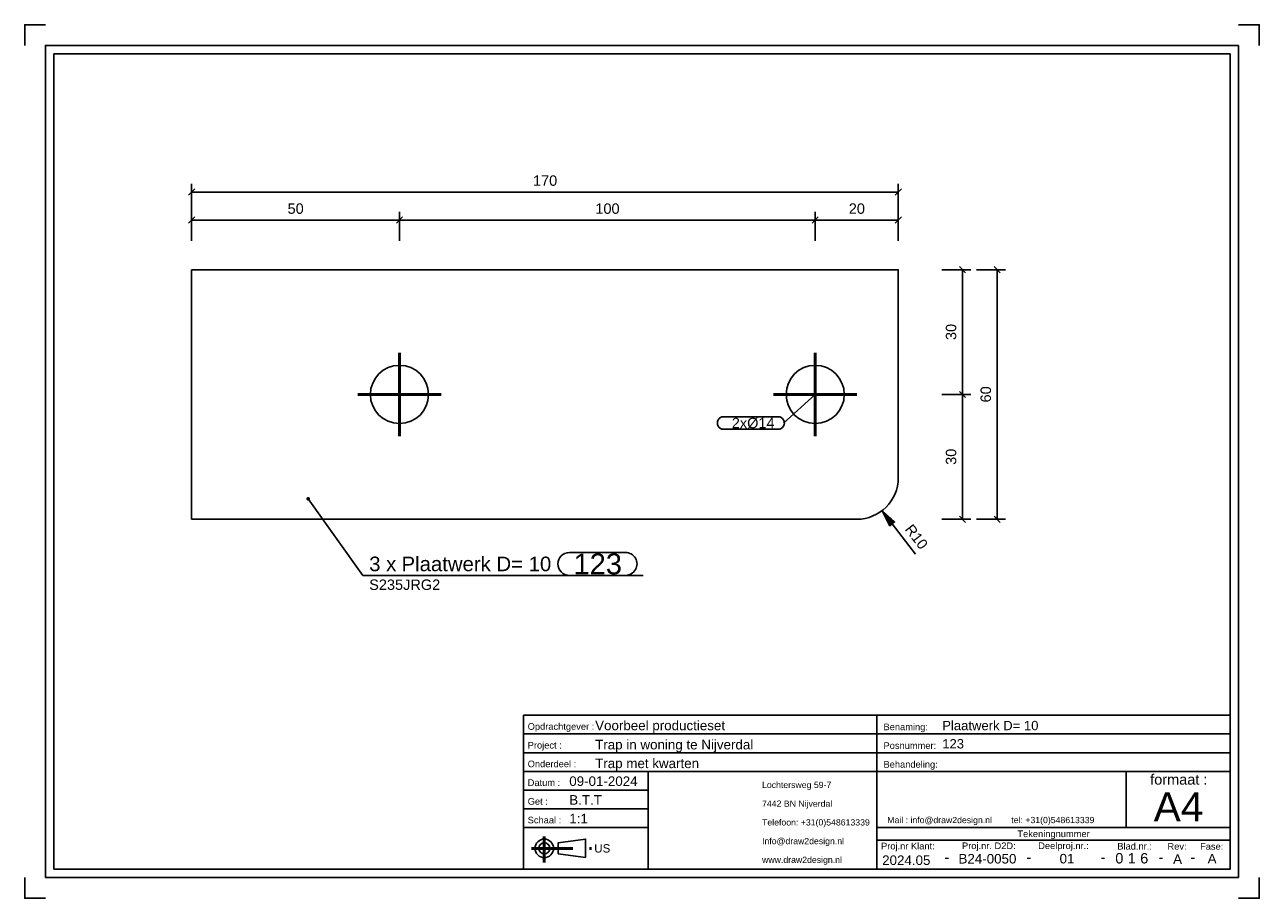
# Model space of a CAD drawing. Header units: millimetres. Extents: x 503 to 800, y -363 to -153.
import ezdxf
from ezdxf.enums import TextEntityAlignment as Align

# ---------------------------------------------------------------- set-up
doc = ezdxf.new("R2010")
doc.units = ezdxf.units.MM
doc.linetypes.add('STRICHPUNKT2', pattern=[18.5, 10, -4, 0.5, -4])
doc.layers.get('0').update_dxf_attribs({"linetype": 'CONTINUOUS'})
for name, color, linetype in [('DIM49', 4, 'CONTINUOUS'), ('TXT_ALL', 7, 'CONTINUOUS'), ('TXT_DIM49', 2, 'CONTINUOUS'), ('TXT_YELLOW', 2, 'CONTINUOUS')]:
    doc.layers.add(name, color=color, linetype=linetype)
doc.layers.add('LE_ALL', color=7, linetype='CONTINUOUS', lineweight=50)
doc.styles.add('ARIAL', font='arial.ttf')

# ---------------------------------------------------------------- blocks, each defined once
blk = doc.blocks.new('TFIELD_00004', base_point=(774.15, -340.94))
at = {"layer": 'TXT_YELLOW', "style": 'ARIAL'}
blk.add_text('A4', height=7, dxfattribs=at).set_placement((774.15, -340.94), align=Align.MIDDLE_LEFT)
blk = doc.blocks.new('FLEX_00003', base_point=(780.06, -345.94))
blk.add_blockref('TFIELD_00004', (774.15, -340.94))
blk = doc.blocks.new('TFIELD_00007', base_point=(710.06, -344.13))
at = {"layer": 'TXT_YELLOW', "style": 'ARIAL'}
blk.add_text('Mail : info@draw2design.nl        tel: +31(0)548613339', height=1.5, dxfattribs=at).set_placement((710.06, -344.13), align=Align.MIDDLE_LEFT)
blk = doc.blocks.new('FLEX_00006', base_point=(710.06, -345.37))
blk.add_blockref('TFIELD_00007', (710.06, -344.13))
blk = doc.blocks.new('DRAW2DESIGNLOGO_00005', base_point=(709.99, -342.45))
blk.add_blockref('FLEX_00006', (710.06, -345.37))
blk = doc.blocks.new('TFIELD_00011', base_point=(639.56, -350.94))
at = {"layer": 'TXT_YELLOW', "style": 'ARIAL'}
blk.add_text('US', height=2, dxfattribs=at).set_placement((639.56, -350.94), align=Align.MIDDLE_LEFT)
blk = doc.blocks.new('FLEX_00010', base_point=(639.56, -350.94))
blk.add_blockref('TFIELD_00011', (639.56, -350.94))
blk = doc.blocks.new('US_00009', base_point=(628.89, -350.94))
blk.add_line((630.91, -352.28), (637.48, -353.17))
blk.add_lwpolyline([(630.91, -352.28), (630.91, -349.61), (637.48, -348.72), (637.48, -353.17)])
for radius in [2.22, 1.33]:
    blk.add_circle((627.56, -350.94), radius)
at = {"layer": 'LE_ALL', "color": 1, "linetype": 'STRICHPUNKT2'}
for p, q in [((627.56, -348.13), (627.56, -354.35)), ((624.45, -350.94), (639.32, -350.94))]:
    blk.add_line(p, q, dxfattribs=at)
blk.add_blockref('FLEX_00010', (639.56, -350.94))
blk = doc.blocks.new('TFIELD_00014', base_point=(679.94, -353.69))
at = {"layer": 'TXT_YELLOW', "style": 'ARIAL'}
for s, p in [('Lochtersweg 59-7', (679.94, -335.69)), ('7442 BN Nijverdal', (679.94, -340.19)), ('Telefoon: +31(0)548613339', (679.94, -344.69)), ('Info@draw2design.nl', (679.94, -349.19)), ('www.draw2design.nl', (679.94, -353.69))]:
    blk.add_text(s, height=1.5, dxfattribs=at).set_placement(p, align=Align.MIDDLE_LEFT)
blk = doc.blocks.new('FLEX_00013', base_point=(692.75, -355.94))
blk.add_blockref('TFIELD_00014', (679.94, -353.69))
blk = doc.blocks.new('D2D_00012', base_point=(652.81, -354.09))
blk.add_blockref('FLEX_00013', (692.75, -355.94))
blk = doc.blocks.new('SCHRIFE_00016', base_point=(633.56, -335.94))
for p, q in [((622.56, -318.94), (707.56, -318.94)), ((707.56, -318.94), (792.56, -318.94)), ((707.56, -355.94), (707.56, -318.94)), ((792.56, -318.94), (792.56, -355.94)), ((622.56, -323.44), (707.56, -323.44)), ((707.56, -323.44), (792.56, -323.44)), ((622.56, -327.94), (707.56, -327.94)), ((707.56, -327.94), (792.56, -327.94)), ((622.56, -332.44), (792.56, -332.44)), ((652.56, -332.44), (652.56, -355.94)), ((767.56, -332.44), (767.56, -345.94)), ((652.56, -336.94), (622.56, -336.94)), ((652.56, -341.44), (622.56, -341.44)), ((652.56, -345.94), (622.56, -345.94)), ((792.56, -345.94), (707.56, -345.94)), ((792.56, -348.94), (707.56, -348.94))]:
    blk.add_line(p, q)
blk.add_lwpolyline([(792.56, -355.94), (622.56, -355.94), (622.56, -318.94)])
at = {"layer": 'TXT_YELLOW', "style": 'ARIAL'}
for s, height, p in [('Voorbeel productieset', 2.3, (639.79, -322.55)), ('Plaatwerk D= 10', 2.25, (723.28, -322.54)), ('Trap in woning te Nijverdal', 2.3, (639.79, -327.15)), ('123', 2.25, (723.28, -326.93)), ('Trap met kwarten', 2.3, (639.79, -331.65)), ('09-01-2024', 2.3, (633.56, -335.94)), ('B.T.T', 2.3, (633.56, -340.44)), ('1:1', 2.3, (633.56, -344.94))]:
    blk.add_text(s, height=height, dxfattribs=at).set_placement(p)
for s, height, p in [('2024.05', 2.3, (714.64, -354.94)), ('-', 2.5, (724.39, -354.29)), ('B24-0050', 2.3, (734.16, -354.59)), ('-', 2.5, (744.13, -354.29)), ('01', 2.3, (753.3, -354.57)), ('-', 2.5, (761.96, -354.29)), ('-', 2.5, (775.9, -354.29)), ('A', 2.3, (779.9, -354.67)), ('-', 2.5, (783.55, -354.29)), ('A', 2.3, (788.2, -354.57))]:
    blk.add_text(s, height=height, dxfattribs=at).set_placement(p, align=Align.CENTER)
blk = doc.blocks.new('TFIELD_00020', base_point=(770.91, -353.32))
at = {"layer": 'TXT_ALL', "style": 'ARIAL'}
blk.add_text('6', height=2.5, dxfattribs=at).set_placement((770.91, -353.32), align=Align.MIDDLE_LEFT)
blk = doc.blocks.new('6_00019')
blk.add_blockref('TFIELD_00020', (770.91, -353.32))
blk = doc.blocks.new('TELLER1_00018')
blk.add_blockref('6_00019', (0, 0))
blk = doc.blocks.new('TFIELD_00023', base_point=(767.91, -353.32))
at = {"layer": 'TXT_ALL', "style": 'ARIAL'}
blk.add_text('1', height=2.5, dxfattribs=at).set_placement((767.91, -353.32), align=Align.MIDDLE_LEFT)
blk = doc.blocks.new('1_00022')
blk.add_blockref('TFIELD_00023', (767.91, -353.32))
blk = doc.blocks.new('TELLER2_00021')
blk.add_blockref('1_00022', (0, 0))
blk = doc.blocks.new('TFIELD_00026', base_point=(764.91, -353.32))
at = {"layer": 'TXT_ALL', "style": 'ARIAL'}
blk.add_text('0', height=2.5, dxfattribs=at).set_placement((764.91, -353.32), align=Align.MIDDLE_LEFT)
blk = doc.blocks.new('0_00025')
blk.add_blockref('TFIELD_00026', (764.91, -353.32))
blk = doc.blocks.new('TELLER3_00024')
blk.add_blockref('0_00025', (0, 0))
blk = doc.blocks.new('NL_00027', base_point=(623.56, -322.44))
at = {"layer": 'TXT_ALL', "color": 1, "style": 'ARIAL'}
blk.add_text('Tekeningnummer', height=1.6, dxfattribs=at).set_placement((750.06, -347.44), align=Align.MIDDLE_CENTER)
at = {"layer": 'TXT_YELLOW', "style": 'ARIAL'}
for s, p in [('Opdrachtgever :', (623.56, -322.44)), ('Benaming:', (709.16, -322.54)), ('Project :', (623.56, -326.94)), ('Posnummer:', (709.16, -327.04)), ('Onderdeel :', (623.56, -331.44)), ('Behandeling:', (709.16, -331.54)), ('Datum :', (623.56, -335.94)), ('Get :', (623.56, -340.44)), ('Schaal :', (623.56, -344.94)), ('Proj.nr Klant:', (708.56, -351.19)), ('Proj.nr. D2D:', (728.04, -351.12)), ('Deelproj.nr.:', (746.37, -351.11)), ('Blad.nr.:', (765.4, -351.23)), ('Rev:', (777.47, -351.27)), ('Fase:', (785.31, -351.27))]:
    blk.add_text(s, height=1.6, dxfattribs=at).set_placement(p)
blk.add_text('formaat :', height=2.5, dxfattribs=at).set_placement((780.19, -335.63), align=Align.CENTER)
blk = doc.blocks.new('SCHRIFE_00015')
for name, p in [('SCHRIFE_00016', (633.56, -335.94)), ('NL_00027', (623.56, -322.44)), ('TELLER3_00024', (0, 0)), ('TELLER2_00021', (0, 0)), ('TELLER1_00018', (0, 0))]:
    blk.add_blockref(name, p)
blk = doc.blocks.new('DINA4Q_00002', base_point=(792.56, -159.94))
for p, q in [((509.56, -355.94), (509.56, -159.94)), ((509.56, -159.94), (792.56, -159.94)), ((794.56, -157.94), (794.56, -357.94)), ((507.56, -357.94), (794.56, -357.94))]:
    blk.add_line(p, q)
for points in [[(502.56, -157.94), (502.56, -152.94), (507.56, -152.94)], [(794.56, -152.94), (799.56, -152.94), (799.56, -157.94)], [(507.56, -357.94), (507.56, -157.94), (794.56, -157.94)], [(792.56, -159.94), (792.56, -355.94), (509.56, -355.94)], [(502.56, -357.94), (502.56, -362.94), (507.56, -362.94)], [(794.56, -362.94), (799.56, -362.94), (799.56, -357.94)]]:
    blk.add_lwpolyline(points)
for name, p in [('SCHRIFE_00015', (0, 0)), ('D2D_00012', (652.81, -354.09)), ('FLEX_00003', (780.06, -345.94)), ('DRAW2DESIGNLOGO_00005', (709.99, -342.45)), ('US_00009', (628.89, -350.94))]:
    blk.add_blockref(name, p)
blk = doc.blocks.new('_ZBL0014_00001')
blk.add_blockref('DINA4Q_00002', (792.56, -159.94))
blk = doc.blocks.new('_D1', base_point=(714.16, -274.27))
at = {"layer": 'DIM49', "color": 1}
for p, q in [((708.81, -269.77), (716.82, -280.21)), ((708.88, -269.9), (708.95, -269.9)), ((708.98, -270.1), (709.18, -270.1)), ((709.08, -270.3), (709.4, -270.3)), ((709.18, -270.5), (709.62, -270.5)), ((709.28, -270.7), (709.85, -270.7)), ((709.38, -270.9), (710.07, -270.9)), ((709.48, -271.1), (710.29, -271.1)), ((709.58, -271.3), (710.52, -271.3)), ((709.69, -271.5), (710.74, -271.5)), ((709.79, -271.7), (710.96, -271.7)), ((709.89, -271.9), (711.18, -271.9)), ((709.99, -272.1), (711.41, -272.1)), ((710.09, -272.3), (711.63, -272.3)), ((710.19, -272.5), (711.82, -272.5)), ((710.29, -272.7), (711.56, -272.7)), ((710.4, -272.9), (711.3, -272.9)), ((710.5, -273.1), (711.04, -273.1)), ((710.6, -273.3), (710.78, -273.3))]:
    blk.add_line(p, q, dxfattribs=at)
blk.add_lwpolyline([(710.65, -273.4), (708.81, -269.77), (711.84, -272.48)], close=True, dxfattribs=at)
at = {"layer": 'TXT_DIM49', "style": 'ARIAL'}
for s, p in [('R', (714.16, -274.27)), ('10', (715.68, -276.25))]:
    blk.add_text(s, height=2.5, rotation=307.4999, dxfattribs=at).set_placement(p)
blk = doc.blocks.new('_D2', base_point=(565.8, -198.4))
at = {"layer": 'DIM49', "color": 1}
for p, q in [((542.72, -204.9), (542.72, -197.9)), ((592.72, -204.9), (592.72, -197.9)), ((543.47, -199.15), (541.97, -200.65)), ((542.72, -199.9), (592.72, -199.9)), ((591.97, -200.65), (593.47, -199.15))]:
    blk.add_line(p, q, dxfattribs=at)
at = {"layer": 'TXT_DIM49', "style": 'ARIAL'}
blk.add_text('50', height=2.5, dxfattribs=at).set_placement((565.8, -198.4))
blk = doc.blocks.new('_D3', base_point=(639.84, -198.4))
at = {"layer": 'DIM49', "color": 1}
for p, q in [((592.72, -204.9), (592.72, -197.9)), ((692.72, -204.9), (692.72, -197.9)), ((593.47, -199.15), (591.97, -200.65)), ((592.72, -199.9), (692.72, -199.9)), ((691.97, -200.65), (693.47, -199.15))]:
    blk.add_line(p, q, dxfattribs=at)
at = {"layer": 'TXT_DIM49', "style": 'ARIAL'}
blk.add_text('100', height=2.5, dxfattribs=at).set_placement((639.84, -198.4))
blk = doc.blocks.new('_D4', base_point=(700.8, -198.4))
at = {"layer": 'DIM49', "color": 1}
for p, q in [((692.72, -204.9), (692.72, -197.9)), ((712.72, -204.9), (712.72, -197.9)), ((693.47, -199.15), (691.97, -200.65)), ((692.72, -199.9), (712.72, -199.9)), ((711.97, -200.65), (713.47, -199.15))]:
    blk.add_line(p, q, dxfattribs=at)
at = {"layer": 'TXT_DIM49', "style": 'ARIAL'}
blk.add_text('20', height=2.5, dxfattribs=at).set_placement((700.8, -198.4))
blk = doc.blocks.new('_D5', base_point=(624.84, -191.66))
at = {"layer": 'DIM49', "color": 1}
for p, q in [((543.47, -192.41), (541.97, -193.91)), ((542.72, -198.16), (542.72, -191.16)), ((711.97, -193.91), (713.47, -192.41)), ((712.72, -198.16), (712.72, -191.16)), ((542.72, -193.16), (712.72, -193.16))]:
    blk.add_line(p, q, dxfattribs=at)
at = {"layer": 'TXT_DIM49', "style": 'ARIAL'}
blk.add_text('170', height=2.5, dxfattribs=at).set_placement((624.84, -191.66))
blk = doc.blocks.new('_D6', base_point=(726.65, -258.75))
at = {"layer": 'DIM49', "color": 1}
for p, q in [((723.15, -241.83), (730.15, -241.83)), ((728.9, -242.58), (727.4, -241.08)), ((728.15, -271.83), (728.15, -241.83)), ((723.15, -271.83), (730.15, -271.83)), ((727.4, -271.08), (728.9, -272.58))]:
    blk.add_line(p, q, dxfattribs=at)
at = {"layer": 'TXT_DIM49', "style": 'ARIAL'}
blk.add_text('30', height=2.5, rotation=90.0002, dxfattribs=at).set_placement((726.65, -258.75))
blk = doc.blocks.new('_D7', base_point=(726.65, -228.75))
at = {"layer": 'DIM49', "color": 1}
for p, q in [((723.15, -211.83), (730.15, -211.83)), ((728.9, -212.58), (727.4, -211.08)), ((728.15, -241.83), (728.15, -211.83)), ((723.15, -241.83), (730.15, -241.83)), ((727.4, -241.08), (728.9, -242.58))]:
    blk.add_line(p, q, dxfattribs=at)
at = {"layer": 'TXT_DIM49', "style": 'ARIAL'}
blk.add_text('30', height=2.5, rotation=90.0002, dxfattribs=at).set_placement((726.65, -228.75))
blk = doc.blocks.new('_D8', base_point=(735, -243.75))
at = {"layer": 'DIM49', "color": 1}
for p, q in [((731.5, -211.83), (738.5, -211.83)), ((737.25, -212.58), (735.75, -211.08)), ((736.5, -271.83), (736.5, -211.83)), ((731.5, -271.83), (738.5, -271.83)), ((735.75, -271.08), (737.25, -272.58))]:
    blk.add_line(p, q, dxfattribs=at)
at = {"layer": 'TXT_DIM49', "style": 'ARIAL'}
blk.add_text('60', height=2.5, rotation=90.0002, dxfattribs=at).set_placement((735, -243.75))
blk = doc.blocks.new('SHAPE_00048', base_point=(692.72, -241.83))
at = {"layer": 'DIM49', "color": 3}
for p, q in [((692.72, -241.83), (685.07, -248.69)), ((670.69, -247.19), (683.82, -247.19)), ((683.82, -250.19), (670.69, -250.19))]:
    blk.add_line(p, q, dxfattribs=at)
for centre, start_param, end_param in [((670.69, -248.69), 1.570796, 4.712389), ((683.82, -248.69), 4.712389, 7.853982)]:
    blk.add_ellipse(centre, major_axis=(1.5, 0), ratio=1, start_param=start_param, end_param=end_param, dxfattribs=at)
at = {"layer": 'TXT_DIM49', "style": 'ARIAL'}
blk.add_text(' 2xØ14', height=2.5, dxfattribs=at).set_placement((671.69, -248.69), align=Align.MIDDLE_LEFT)
blk = doc.blocks.new('SHAPE_00049', base_point=(570.74, -266.92))
at = {"layer": 'DIM49', "color": 3}
for p, q in [((570.48, -266.88), (571, -266.88)), ((570.54, -267.08), (570.95, -267.08)), ((570.85, -266.68), (570.63, -266.68)), ((570.74, -266.92), (583.93, -285.31)), ((633.59, -279.81), (647.11, -279.81)), ((583.93, -285.31), (651.36, -285.31)), ((647.11, -285.31), (633.59, -285.31))]:
    blk.add_line(p, q, dxfattribs=at)
blk.add_lwpolyline([(570.54, -266.75), (570.5, -266.81), (570.48, -266.87), (570.48, -266.94), (570.49, -267.01), (570.53, -267.07), (570.57, -267.12), (570.63, -267.16), (570.7, -267.18), (570.77, -267.18), (570.83, -267.16), (570.89, -267.13), (570.94, -267.08), (570.98, -267.03), (571, -266.96), (571, -266.89), (570.99, -266.82), (570.96, -266.76), (570.91, -266.71), (570.85, -266.68), (570.78, -266.66), (570.72, -266.66), (570.65, -266.67), (570.59, -266.7)], close=True, dxfattribs=at)
for centre, start_param, end_param in [((633.59, -282.56), 3.141593, 6.283185), ((647.11, -282.56), 0, 3.141593)]:
    blk.add_ellipse(centre, major_axis=(0, -2.75), ratio=1, start_param=start_param, end_param=end_param, dxfattribs=at)
at = {"layer": 'TXT_DIM49', "style": 'ARIAL'}
for s, height, p in [('3 x', 3.5, (585.43, -282.56)), ('Plaatwerk D= 10', 3.5, (593.22, -282.56)), ('123', 5, (634.59, -282.56)), ('S235JRG2', 2.5, (585.43, -287.56))]:
    blk.add_text(s, height=height, dxfattribs=at).set_placement(p, align=Align.MIDDLE_LEFT)
blk = doc.blocks.new('Plaatwerk D_ 10_00034', base_point=(592.72, -248.83))
for p, q in [((542.72, -271.83), (542.72, -211.83)), ((702.72, -271.83), (542.72, -271.83))]:
    blk.add_line(p, q)
blk.add_lwpolyline([(712.72, -261.83), (712.72, -211.83), (542.72, -211.83)])
for centre in [(592.72, -241.83), (692.72, -241.83)]:
    blk.add_circle(centre, 7)
blk.add_arc((702.72, -261.83), 10, -90, 0)
for name, p in [('_D5', (624.84, -191.66)), ('_D2', (565.8, -198.4)), ('_D3', (639.84, -198.4)), ('_D4', (700.8, -198.4)), ('_D7', (726.65, -228.75)), ('_D8', (735, -243.75)), ('SHAPE_00048', (692.72, -241.83)), ('_D6', (726.65, -258.75)), ('SHAPE_00049', (570.74, -266.92)), ('_D1', (714.16, -274.27))]:
    blk.add_blockref(name, p)
blk = doc.blocks.new('_00036', base_point=(692.72, -241.83))
at = {"layer": 'LE_ALL', "color": 1, "linetype": 'STRICHPUNKT2'}
for p, q in [((592.72, -241.83), (592.72, -231.83)), ((592.72, -241.83), (592.72, -231.83)), ((692.72, -241.83), (692.72, -231.83)), ((692.72, -241.83), (692.72, -231.83)), ((592.72, -241.83), (582.72, -241.83)), ((592.72, -241.83), (582.72, -241.83)), ((592.72, -241.83), (602.72, -241.83)), ((592.72, -241.83), (592.72, -251.83)), ((592.72, -241.83), (602.72, -241.83)), ((592.72, -241.83), (592.72, -251.83)), ((692.72, -241.83), (682.72, -241.83)), ((692.72, -241.83), (682.72, -241.83)), ((692.72, -241.83), (702.72, -241.83)), ((692.72, -241.83), (692.72, -251.83)), ((692.72, -241.83), (702.72, -241.83)), ((692.72, -241.83), (692.72, -251.83))]:
    blk.add_line(p, q, dxfattribs=at)
blk = doc.blocks.new('_00035')
blk.add_blockref('_00036', (692.72, -241.83))
blk = doc.blocks.new('Plaatwerk D_ 10_00033')
for name, p in [('Plaatwerk D_ 10_00034', (592.72, -248.83)), ('_00035', (0, 0))]:
    blk.add_blockref(name, p)
blk = doc.blocks.new('Trapboom_00032')
blk.add_blockref('Plaatwerk D_ 10_00033', (0, 0))
blk = doc.blocks.new('BNR 14_00031')
blk.add_blockref('Trapboom_00032', (0, 0))
blk = doc.blocks.new('Breda_00030')
blk.add_blockref('BNR 14_00031', (0, 0))
blk = doc.blocks.new('_A3D0018_00029')
blk.add_blockref('Breda_00030', (0, 0))
blk = doc.blocks.new('_ANS0018_00028')
blk.add_blockref('_A3D0018_00029', (0, 0))

msp = doc.modelspace()

# ---------------------------------------------------------------- block references
for name in ['_ZBL0014_00001', '_ANS0018_00028']:
    msp.add_blockref(name, (0, 0))

doc.saveas('drawing.dxf')
